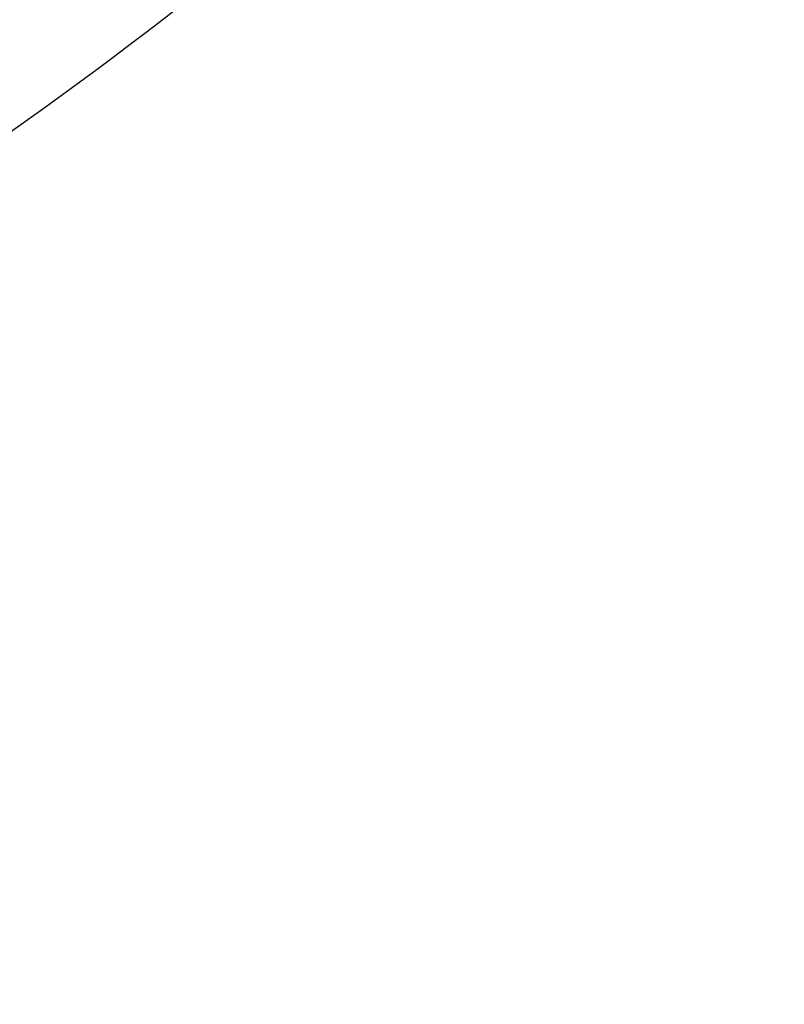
# Paper-space layout '_Isométrica' of a CAD drawing. Header units: inches. Extents: x -8.2 to 0.1, y -7.9 to 2.4.
# Tile 158 of 256: x -3.4732 to -3.3834, y -3.5156 to -3.3998. Entities that reach past the tile are written whole.
import ezdxf

# ---------------------------------------------------------------- set-up
doc = ezdxf.new("R2010")
doc.units = ezdxf.units.IN
doc.header["$MEASUREMENT"] = 0

psp = doc.layouts.new('_Isométrica')

# ---------------------------------------------------------------- linework, layer by layer
at = {"color": 7, "linetype": 'Continuous', "lineweight": 25}
for points, knots in [([(-5.59898, -2.2735), (-5.54072, -2.15475), (-5.4742, -2.03004), (-5.3212, -1.77083), (-5.23469, -1.6363), (-5.03865, -1.36219), (-4.92909, -1.22258), (-4.74642, -1.01568), (-4.6825, -0.94717), (-4.5487, -0.8125), (-4.47881, -0.74635), (-4.33347, -0.61809), (-4.25801, -0.55599), (-4.1022, -0.43777), (-4.02185, -0.38164), (-3.8573, -0.27741), (-3.7731, -0.2293), (-3.60225, -0.14315), (-3.5156, -0.10511), (-3.34156, -0.041), (-3.25419, -0.01494), (-3.08067, 0.02364), (-2.99454, 0.03614), (-2.82561, 0.04649), (-2.74283, 0.04434), (-2.58268, 0.0249), (-2.50532, 0.00762), (-2.3579, -0.04185), (-2.28785, -0.07403), (-2.15661, -0.15239), (-2.09542, -0.19855), (-1.98298, -0.30332), (-1.93174, -0.36192), (-1.83979, -0.48958), (-1.79908, -0.55863), (-1.72827, -0.7049), (-1.69817, -0.78212), (-1.64822, -0.94237), (-1.62837, -1.0254), (-1.59817, -1.19499), (-1.58783, -1.28155), (-1.57569, -1.45613), (-1.57389, -1.54416), (-1.57771, -1.7199), (-1.58334, -1.80762), (-1.60084, -1.98132), (-1.61272, -2.0673), (-1.65603, -2.32096), (-1.69508, -2.48423), (-1.78544, -2.7938), (-1.83675, -2.94015), (-1.94542, -3.21424), (-2.00279, -3.34202), (-2.06106, -3.46077)], [0, 0, 0, 0, 0.0625, 0.0625, 0.125, 0.125, 0.1875, 0.1875, 0.21875, 0.21875, 0.25, 0.25, 0.28125, 0.28125, 0.3125, 0.3125, 0.34375, 0.34375, 0.375, 0.375, 0.40625, 0.40625, 0.4375, 0.4375, 0.46875, 0.46875, 0.5, 0.5, 0.53125, 0.53125, 0.5625, 0.5625, 0.59375, 0.59375, 0.625, 0.625, 0.65625, 0.65625, 0.6875, 0.6875, 0.71875, 0.71875, 0.75, 0.75, 0.78125, 0.78125, 0.8125, 0.8125, 0.875, 0.875, 0.9375, 0.9375, 1, 1, 1, 1]), ([(-4.68174, -2.58131), (-4.71016, -2.6427), (-4.77072, -2.77353), (-4.83348, -2.95891), (-4.87841, -3.13571), (-4.90609, -3.29888), (-4.91754, -3.45199), (-4.91437, -3.59178), (-4.89918, -3.71643), (-4.87031, -3.8359), (-4.82672, -3.94693), (-4.76792, -4.04616), (-4.69403, -4.13035), (-4.60589, -4.19667), (-4.50508, -4.24294), (-4.39379, -4.26785), (-4.2747, -4.27107), (-4.15076, -4.25327), (-4.02498, -4.21598), (-3.90015, -4.16148), (-3.77881, -4.09238), (-3.66279, -4.0119), (-3.5431, -3.91277), (-3.45292, -3.82938), (-3.40223, -3.77136), (-3.39339, -3.76123)], [0, 0, 0, 0, 0.0501542, 0.1068973, 0.1487208, 0.1938786, 0.2424217, 0.2810368, 0.3214609, 0.363576, 0.4072119, 0.4521458, 0.498105, 0.544774, 0.5918062, 0.6388384, 0.6855074, 0.7314666, 0.7764005, 0.8200365, 0.8621515, 0.9025756, 0.9411907, 0.9897339, 1, 1, 1, 1]), ([(-3.8346, -3.32859), (-3.8312, -3.34286), (-3.82265, -3.37873), (-3.79503, -3.42268), (-3.75482, -3.45954), (-3.70476, -3.48028), (-3.64741, -3.48463), (-3.5848, -3.47229), (-3.51938, -3.44377), (-3.45365, -3.40016), (-3.39015, -3.34313), (-3.3313, -3.27487), (-3.27939, -3.19802), (-3.23633, -3.11549), (-3.2041, -3.03062), (-3.18275, -2.94602), (-3.17923, -2.89357), (-3.17747, -2.86735)], [0, 0, 0, 0, 0.045105, 0.113312, 0.181519, 0.249725, 0.317932, 0.386139, 0.454346, 0.522553, 0.590759, 0.658966, 0.727173, 0.79538, 0.863586, 0.931793, 1, 1, 1, 1]), ([(-3.09141, -3.43599), (-3.09878, -3.44755), (-3.13759, -3.50836), (-3.22507, -3.59959), (-3.34703, -3.70231), (-3.42997, -3.74065), (-3.47158, -3.75989)], [0, 0, 0, 0, 0.072445, 0.381341, 0.689698, 1, 1, 1, 1])]:
    psp.add_open_spline(points, degree=3, knots=knots, dxfattribs=at)

doc.saveas('drawing.dxf')
